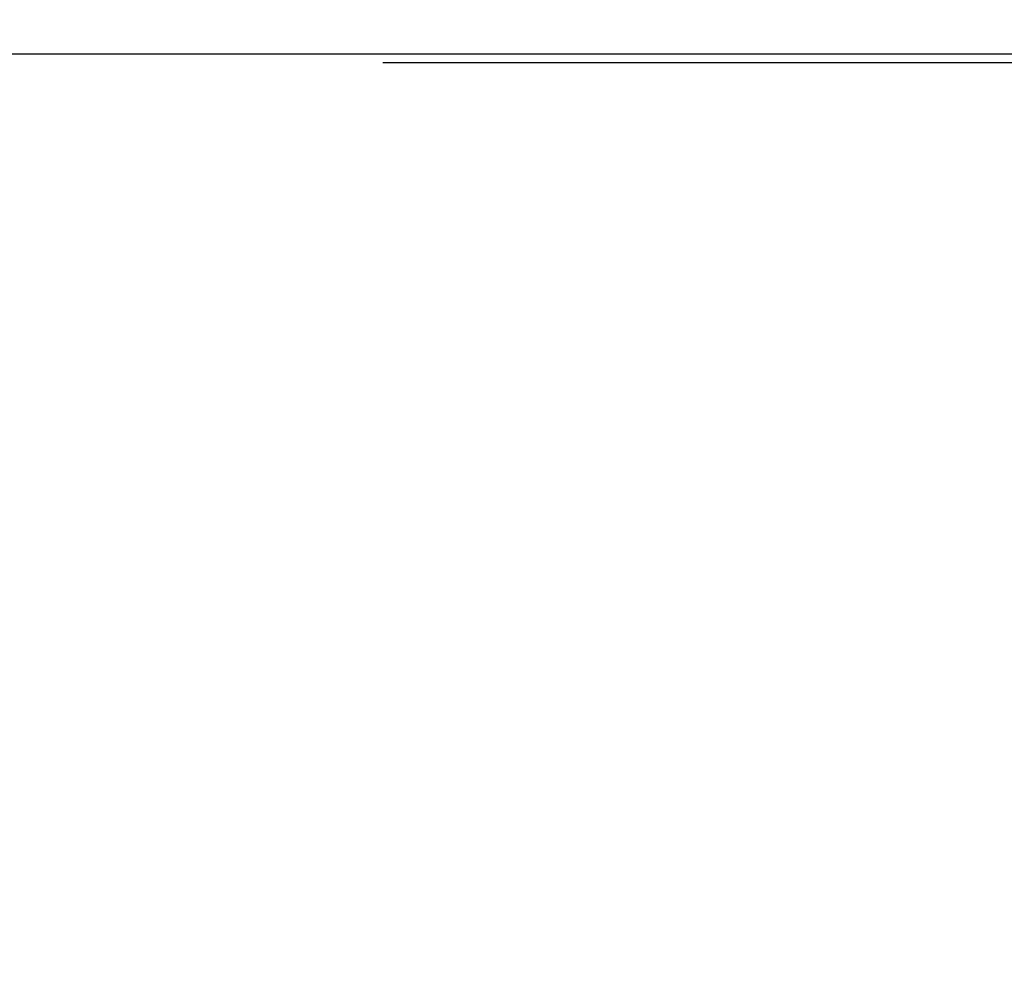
# Model space of a CAD drawing. Header units: millimetres. Extents: x 184 to 327, y 183 to 281.
# Tile 38 of 45: x 252.37 to 255.78, y 232.85 to 236.12. Entities that reach past the tile are written whole.
import ezdxf

# ---------------------------------------------------------------- set-up
doc = ezdxf.new("R2010")
doc.units = ezdxf.units.MM
doc.header["$LTSCALE"] = 30.734
doc.linetypes.add('HIDDEN', pattern=[0.2, 0.1, -0.1])
doc.layers.get('0').update_dxf_attribs({"linetype": 'CONTINUOUS'})
doc.layers.add('DEFAULT_2', color=8, linetype='HIDDEN')
doc.layers.add('KONSTR_EL', color=7, linetype='CONTINUOUS')

msp = doc.modelspace()

# ---------------------------------------------------------------- linework, layer by layer
at = {"color": 7, "linetype": 'CONTINUOUS'}
msp.add_line((256.6999, 236.0043), (240.1905, 236.0043), dxfattribs=at)
at = {"layer": 'DEFAULT_2', "color": 8, "linetype": 'HIDDEN'}
msp.add_line((256.6999, 235.9738), (240.1905, 235.9738), dxfattribs=at)
at = {"layer": 'KONSTR_EL', "color": 8, "linetype": 'HIDDEN'}
for radius in [19, 15.2, 11.4]:
    msp.add_circle((249.8792, 231.7032), radius, dxfattribs=at)
msp.add_arc((249.8792, 231.7032), 9.5, 0, 270, dxfattribs=at)

doc.saveas('drawing.dxf')
